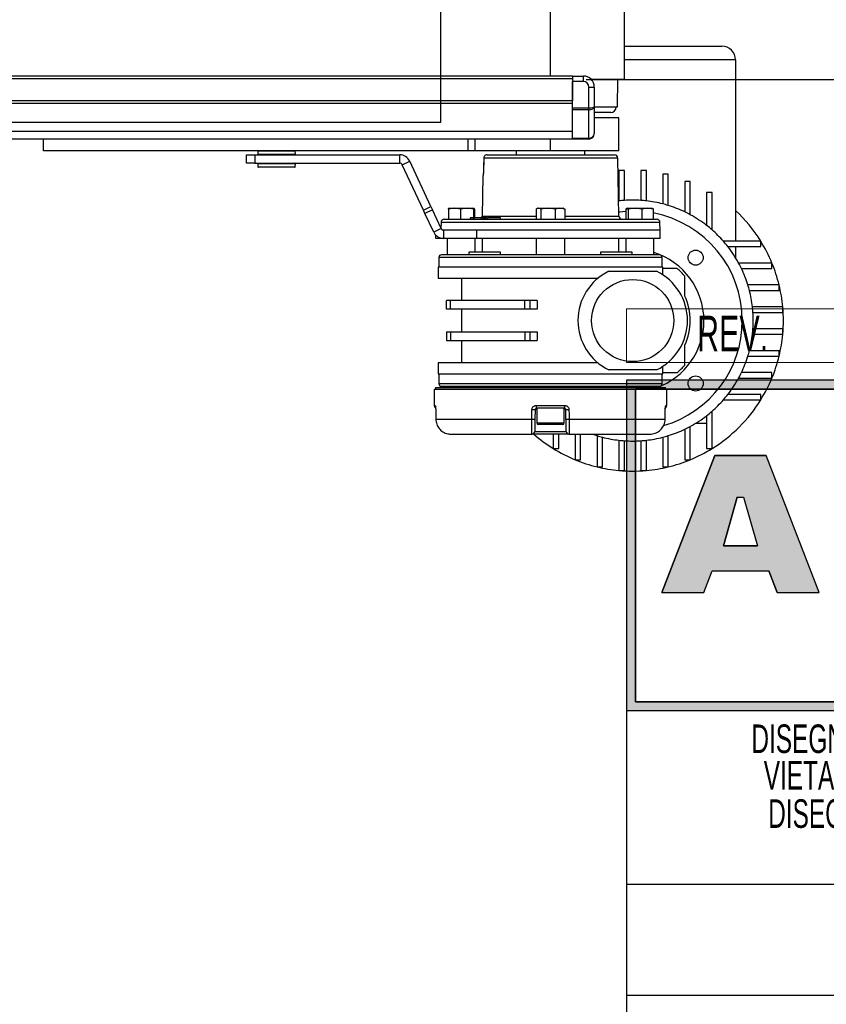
# Model space of a CAD drawing. Header units: millimetres. Extents: x 0 to 420, y 0 to 297.
# Tile 8 of 63: x 181 to 226, y 30 to 85. Entities that reach past the tile are written whole.
import ezdxf
from ezdxf.enums import TextEntityAlignment as Align

# ---------------------------------------------------------------- set-up
doc = ezdxf.new("R2010")
doc.units = ezdxf.units.MM
doc.layers.add('CARTIGLIO', color=140, linetype='Continuous')
doc.layers.add('QUOTE', color=174, linetype='Continuous')
doc.styles.add('SLDTEXTSTYLE0', font='TXT', dxfattribs={"width": 0.638298})
doc.styles.add('SLDTEXTSTYLE1', font='TXT', dxfattribs={"width": 0.675})
doc.styles.add('SLDTEXTSTYLE3', font='TXT', dxfattribs={"width": 0.75})
doc.dimstyles.new('SLDDIMSTYLE1', dxfattribs={"dimtxt": 3, "dimasz": 3, "dimexe": 0, "dimexo": 0.0625, "dimgap": 0.75, "dimtad": 1, "dimlfac": 6.521243, "dimrnd": 1e-09, "dimzin": 12, "dimdsep": 46, "dimtxsty": 'SLDTEXTSTYLE3', "dimsah": 1, "dimcen": 0.09, "dimadec": 0, "dimazin": 3, "dimtfac": 1, "dimtdec": 3, "dimtofl": 0, "dimtmove": 0, "dimatfit": 3, "dimfxl": 0, "dimfrac": 2, "dimtolj": 1, "dimtzin": 12, "dimarcsym": 0})

# ---------------------------------------------------------------- blocks, each defined once
blk = doc.blocks.new('SW_NOTE_0_16')
at = {"layer": 'CARTIGLIO', "color": 0, "insert": (21.073, 5.801), "char_height": 4.5, "attachment_point": 2, "style": 'SLDTEXTSTYLE1'}
blk.add_mtext('CONFIDENZIALE', dxfattribs=at)
blk = doc.blocks.new('SW_NOTE_0_17')
at = {"layer": 'CARTIGLIO', "color": 0, "insert": (28.043, 2.063), "char_height": 1.6, "attachment_point": 2, "style": 'SLDTEXTSTYLE0'}
blk.add_mtext('DISEGNO ESEGUITO CON CAD NON SONO AMMESSE VARIAZIONI', dxfattribs=at)
blk = doc.blocks.new('SW_NOTE_0_18')
at = {"layer": 'CARTIGLIO', "color": 0, "insert": (27.34, 2.063), "char_height": 1.6, "attachment_point": 2, "style": 'SLDTEXTSTYLE0'}
blk.add_mtext('VIETATO RIPRODURRE O COMUNICARNE A TERZI IL CONTENUTO.', dxfattribs=at)
blk = doc.blocks.new('SW_NOTE_0_21')
at = {"layer": 'CARTIGLIO', "color": 0, "char_height": 1.6, "attachment_point": 2, "style": 'SLDTEXTSTYLE0'}
for s, insert in [("DISEGNO DI PROPRIETA'", (10.277, 2.063)), ('ALUSIC srl', (25.451, 2.063)), (". A TERMINI DI LEGGE E'", (39.411, 2.063))]:
    blk.add_mtext(s, dxfattribs=dict(at, insert=insert))
blk = doc.blocks.new('SW_NOTE_0_27')
at = {"layer": 'CARTIGLIO', "color": 0, "insert": (2.34, 2.578), "char_height": 2, "attachment_point": 2, "style": 'SLDTEXTSTYLE0'}
blk.add_mtext('REV.', dxfattribs=at)
blk = doc.blocks.new('Cartiglio ALUSIC')
at = {"layer": 'CARTIGLIO'}
h = blk.add_hatch(color=256, dxfattribs=at)
h.paths.add_polyline_path([(113.971, 149.999), (113.971, 131.499), (158.971, 131.499), (158.971, 149.999)], flags=0)
h.paths.add_polyline_path([(114.471, 131.999), (114.471, 149.499), (158.471, 149.499), (158.471, 131.999)], flags=0)
h = blk.add_hatch(color=256, dxfattribs=at)
h.paths.add_polyline_path([(118.292, 138.106), (118.761, 139.321), (121.93, 139.321), (122.399, 138.106), (124.751, 138.106), (121.783, 145.792), (118.908, 145.792), (115.94, 138.106)], flags=0)
h.paths.add_polyline_path([(119.396, 140.722), (120.171, 143.455), (120.521, 143.455), (121.295, 140.722)], flags=0)
at = {"color": 161, "linetype": 'Continuous', "lineweight": 18}
for p, q in [((113.971, 150.999), (113.971, 153.999)), ((113.971, 153.999), (313.621, 153.999)), ((113.971, 150.999), (313.621, 150.999))]:
    blk.add_line(p, q, dxfattribs=at)
at = {"layer": 'CARTIGLIO'}
for p, q in [((113.971, 149.999), (113.971, 131.499)), ((113.971, 149.999), (113.971, 94.999)), ((173.971, 149.999), (113.971, 149.999)), ((158.971, 149.999), (113.971, 149.999)), ((113.971, 149.999), (113.971, 131.499)), ((113.971, 149.999), (113.971, 115.55)), ((114.471, 131.999), (114.471, 149.499)), ((114.471, 149.499), (114.471, 131.999)), ((114.471, 149.499), (158.471, 149.499)), ((158.471, 149.499), (114.471, 149.499)), ((118.908, 145.792), (115.94, 138.106)), ((115.94, 138.106), (118.908, 145.792)), ((121.783, 145.792), (118.908, 145.792)), ((118.908, 145.792), (121.783, 145.792)), ((124.751, 138.106), (121.783, 145.792)), ((124.751, 138.106), (121.783, 145.792)), ((119.396, 140.722), (120.171, 143.455)), ((120.171, 143.455), (119.396, 140.722)), ((120.171, 143.455), (120.521, 143.455)), ((120.171, 143.455), (120.521, 143.455)), ((120.521, 143.455), (121.295, 140.722)), ((120.521, 143.455), (121.295, 140.722)), ((121.295, 140.722), (119.396, 140.722)), ((119.396, 140.722), (121.295, 140.722)), ((118.292, 138.106), (118.761, 139.321)), ((118.292, 138.106), (118.761, 139.321)), ((118.761, 139.321), (121.93, 139.321)), ((118.761, 139.321), (121.93, 139.321)), ((122.399, 138.106), (121.93, 139.321)), ((121.93, 139.321), (122.399, 138.106)), ((115.94, 138.106), (118.292, 138.106)), ((115.94, 138.106), (118.292, 138.106)), ((122.399, 138.106), (124.751, 138.106)), ((122.399, 138.106), (124.751, 138.106)), ((158.471, 131.999), (114.471, 131.999)), ((114.471, 131.999), (158.471, 131.999)), ((113.971, 131.499), (158.971, 131.499)), ((113.971, 131.499), (173.971, 131.499)), ((173.971, 121.764), (113.971, 121.764)), ((173.971, 115.55), (113.971, 115.55))]:
    blk.add_line(p, q, dxfattribs=at)
at = {"layer": 'CARTIGLIO', "color": 140}
for name, p in [('SW_NOTE_0_27', (117.568, 151.037)), ('SW_NOTE_0_21', (118.971, 128.66)), ('SW_NOTE_0_18', (116.353, 126.614)), ('SW_NOTE_0_17', (115.636, 124.468)), ('SW_NOTE_0_16', (122.236, 115.468))]:
    blk.add_blockref(name, p, dxfattribs=at)
at = {"layer": 'CARTIGLIO', "color": 140, "style": 'SLDTEXTSTYLE0', "width": 0.638298}
for tag, height, p in [('AUTOATTR1', 3.5, (223.449, 133.7)), ('AUTOATTR2', 3.5, (221.929, 127.422)), ('AUTOATTR11', 3.5, (222.862, 121.411)), ('AUTOATTR8', 4, (219.244, 110.003)), ('AUTOATTR9', 4, (218.122, 100.423)), ('AUTOATTR0', 4, (249.033, 100.312))]:
    blk.add_attdef(tag, text='', height=height, dxfattribs=at).set_placement(p, align=Align.TOP_CENTER)
at = {"layer": 'CARTIGLIO', "color": 140}
for tag in ['AUTOATTR13', 'AUTOATTR12', 'AUTOATTR10', 'AUTOATTR7', 'AUTOATTR6', 'AUTOATTR5', 'AUTOATTR4', 'AUTOATTR3']:
    blk.add_attdef(tag, (0, 0), '', height=4, dxfattribs=at)
blk = doc.blocks.new('_D_2')
at = {"layer": 'QUOTE'}
for p, q in [((212.922, 128.014), (234.161, 128.014)), ((232.161, 128.014), (232.161, 82.011)), ((212.922, 82.011), (234.161, 82.011))]:
    blk.add_line(p, q, dxfattribs=at)
for points in [[(232.161, 128.014), (231.661, 125.014), (232.661, 125.014)], [(232.161, 82.011), (232.661, 85.011), (231.661, 85.011)]]:
    blk.add_solid(points, dxfattribs=at)
at = {"layer": 'QUOTE', "insert": (228.293, 101.687), "char_height": 3, "attachment_point": 1, "rotation": 90, "style": 'SLDTEXTSTYLE3'}
blk.add_mtext('300', dxfattribs=at)

msp = doc.modelspace()

# ---------------------------------------------------------------- linework, layer by layer
at = {"color": 7, "linetype": 'Continuous'}
for p, q in [((204.7882, 79.6337), (204.7882, 130.3909)), ((66.1643, 79.6337), (204.7882, 79.6337))]:
    msp.add_line(p, q, dxfattribs=at)
at = {"color": 7, "linetype": 'Continuous', "lineweight": 25}
for p, q in [((215.0623, 82.0106), (215.0623, 128.0141)), ((210.922, 82.2083), (210.922, 127.8163)), ((215.0623, 83.8806), (220.5061, 83.8806)), ((221.2728, 83.1139), (215.0623, 83.1139)), ((221.2728, 83.1139), (221.2728, 72.9624)), ((212.1488, 82.2083), (58.8038, 82.2083)), ((212.1488, 82.2083), (212.7622, 82.2083)), ((212.1488, 82.2083), (212.1488, 82.055)), ((212.7622, 81.9016), (212.7622, 82.2083)), ((212.1488, 82.055), (58.8038, 82.055)), ((212.1488, 82.055), (212.1488, 80.8282)), ((212.7622, 81.9016), (212.1488, 81.9016)), ((212.1488, 80.4317), (212.1488, 81.9016)), ((215.0623, 82.0106), (213.2133, 82.0106)), ((214.679, 80.4771), (214.6886, 82.0106)), ((213.0688, 81.5949), (213.3755, 81.5949)), ((213.0688, 80.4317), (213.0688, 81.5949)), ((213.3755, 81.5949), (213.3755, 80.4952)), ((212.1488, 80.8282), (58.8038, 80.8282)), ((212.1488, 80.6749), (58.8038, 80.6749)), ((212.1488, 80.4317), (213.0688, 80.4317)), ((212.1488, 80.3233), (212.1488, 80.4317)), ((213.0688, 80.3233), (212.1488, 80.3233)), ((212.1488, 78.7263), (212.1488, 80.3233)), ((213.0688, 80.4317), (213.0688, 80.3233)), ((213.0688, 78.7263), (213.0688, 80.3233)), ((213.3755, 80.4952), (213.3755, 78.9881)), ((213.3755, 80.4771), (214.679, 80.4771)), ((214.2956, 80.1704), (213.3755, 80.1704)), ((214.7556, 79.8637), (213.3755, 79.8637)), ((214.7556, 78.0236), (214.7556, 79.8637)), ((212.1488, 79.1013), (58.8038, 79.1013)), ((212.1488, 78.6814), (155.5423, 78.6814)), ((182.5532, 78.0236), (182.5532, 78.6814)), ((206.3217, 78.0236), (206.3217, 78.6814)), ((206.705, 78.0236), (206.705, 78.6814)), ((210.922, 78.0236), (210.922, 78.6814)), ((212.1488, 78.7263), (213.0688, 78.7263)), ((212.1488, 78.6814), (212.1488, 78.7263)), ((213.0688, 78.6814), (212.1488, 78.6814)), ((213.0688, 78.7263), (213.0688, 78.6814)), ((206.3217, 78.0236), (182.5532, 78.0236)), ((188.4538, 78.0236), (188.4538, 78.0198)), ((189.6789, 78.0198), (189.6789, 78.0236)), ((193.9064, 77.3335), (193.9064, 77.7936)), ((193.9064, 77.7936), (194.3665, 77.7936)), ((194.3665, 77.7936), (194.3665, 77.3335)), ((194.3665, 77.7936), (202.4863, 77.7936)), ((194.5453, 77.9945), (194.5368, 77.8335)), ((194.5368, 77.8335), (196.6496, 77.8335)), ((194.5623, 77.9945), (194.5453, 77.9945)), ((196.6412, 77.9945), (194.5623, 77.9945)), ((194.5841, 77.8012), (194.5675, 77.8012)), ((196.619, 77.8012), (194.5841, 77.8012)), ((194.6578, 77.8012), (194.6578, 77.7936)), ((196.5286, 77.7936), (196.5286, 77.8012)), ((196.6496, 77.8335), (196.6412, 77.9945)), ((202.4863, 77.3335), (202.4863, 77.7936)), ((206.705, 78.0236), (206.3217, 78.0236)), ((210.922, 78.0236), (206.705, 78.0236)), ((207.3723, 77.7928), (214.5012, 77.7928)), ((209.0052, 78.0236), (209.0052, 77.7928)), ((214.7556, 78.0236), (210.922, 78.0236)), ((212.8388, 77.7928), (212.8388, 78.0236)), ((194.3665, 77.3335), (193.9064, 77.3335)), ((194.3665, 77.3335), (202.4863, 77.3335)), ((194.5368, 77.2936), (194.5453, 77.1326)), ((196.6496, 77.2936), (194.5368, 77.2936)), ((194.5675, 77.3259), (196.619, 77.3259)), ((194.6578, 77.3335), (194.6578, 77.3259)), ((196.5286, 77.3259), (196.5286, 77.3335)), ((196.6412, 77.1326), (196.6496, 77.2936)), ((202.6253, 77.245), (203.0423, 77.4394)), ((203.8096, 74.7054), (202.6253, 77.245)), ((204.2265, 74.8998), (203.0423, 77.4394)), ((207.1879, 77.612), (207.1873, 77.6122)), ((214.6852, 77.612), (207.1879, 77.612)), ((214.7418, 74.37), (214.6852, 77.612)), ((194.5453, 77.1326), (196.6412, 77.1326)), ((194.5924, 77.1035), (194.5759, 77.1035)), ((196.6105, 77.1035), (194.5924, 77.1035)), ((207.1747, 76.9454), (207.1741, 76.9456)), ((214.7556, 76.9145), (214.7556, 75.2189)), ((215.0623, 76.9145), (214.7556, 76.9145)), ((215.0623, 75.2469), (215.0623, 76.9145)), ((215.9824, 76.9145), (215.9824, 75.2469)), ((216.2891, 76.9145), (215.9824, 76.9145)), ((216.2891, 75.2189), (216.2891, 76.9145)), ((217.2092, 76.7104), (217.2092, 75.0484)), ((217.5159, 76.7104), (217.2092, 76.7104)), ((217.5159, 74.9614), (217.5159, 76.7104)), ((207.1419, 76.6441), (207.1023, 74.37)), ((207.1446, 76.6441), (207.1419, 76.6441)), ((218.7426, 76.3104), (218.4359, 76.3104)), ((218.4359, 76.3104), (218.4359, 74.6011)), ((218.7426, 74.4446), (218.7426, 76.3104)), ((219.9694, 75.6818), (219.6627, 75.6818)), ((219.6627, 75.6818), (219.6627, 73.8429)), ((219.9694, 73.5898), (219.9694, 75.6818)), ((214.727, 75.2156), (214.7556, 75.2189)), ((203.8096, 74.7054), (204.2265, 74.8998)), ((203.8971, 74.5176), (203.8096, 74.7054)), ((204.3141, 74.712), (203.8971, 74.5176)), ((204.3856, 73.4699), (203.8971, 74.5176)), ((204.2265, 74.8998), (204.3141, 74.712)), ((204.8026, 73.6644), (204.3141, 74.712)), ((205.5482, 74.8026), (205.2072, 74.7627)), ((205.2072, 74.7627), (205.2072, 74.1892)), ((205.2318, 74.8026), (205.5482, 74.8026)), ((205.8891, 74.7627), (205.5482, 74.8026)), ((205.5482, 74.8026), (206.2546, 74.8026)), ((206.2546, 74.8026), (205.8891, 74.7627)), ((205.8891, 74.7627), (205.8891, 74.1892)), ((206.6202, 74.7627), (206.2546, 74.8026)), ((206.2546, 74.8026), (206.6448, 74.8026)), ((206.6202, 74.7627), (206.6202, 74.2659)), ((206.6448, 74.8026), (206.646, 74.8026)), ((206.6473, 74.8021), (206.646, 74.8026)), ((206.6694, 74.7627), (206.6694, 74.2659)), ((210.1217, 74.7627), (210.1217, 74.1892)), ((210.2143, 74.8026), (210.1764, 74.7888)), ((210.2143, 74.8026), (210.2502, 74.8026)), ((210.2502, 74.8026), (210.7789, 74.8026)), ((210.7789, 74.8026), (210.3787, 74.7627)), ((210.3787, 74.7627), (210.3787, 74.1892)), ((211.1791, 74.7627), (210.7789, 74.8026)), ((210.7789, 74.8026), (211.4507, 74.8026)), ((211.4507, 74.8026), (211.1791, 74.7627)), ((211.1791, 74.7627), (211.1791, 74.1892)), ((211.7224, 74.7627), (211.4507, 74.8026)), ((211.4507, 74.8026), (211.6298, 74.8026)), ((211.6676, 74.7888), (211.6298, 74.8026)), ((211.7224, 74.7627), (211.7224, 74.1892)), ((215.1417, 74.7627), (215.4583, 74.8026)), ((215.1417, 74.7627), (215.1417, 74.1892)), ((215.198, 74.8026), (215.1887, 74.7992)), ((215.2071, 74.8026), (215.6545, 74.8026)), ((215.6545, 74.8026), (215.2725, 74.7627)), ((215.2725, 74.7627), (215.2725, 74.1892)), ((216.0366, 74.7627), (215.6545, 74.8026)), ((215.6545, 74.8026), (216.3532, 74.8026)), ((216.3532, 74.8026), (216.0366, 74.7627)), ((216.0366, 74.7627), (216.0366, 74.1892)), ((216.6698, 74.7627), (216.3532, 74.8026)), ((216.3532, 74.8026), (216.6135, 74.8026)), ((216.6227, 74.7992), (216.6135, 74.8026)), ((216.6698, 74.7627), (216.6698, 74.1892)), ((204.7958, 74.0084), (204.7902, 73.6909)), ((217.0483, 74.0084), (204.7958, 74.0084)), ((204.9798, 74.1892), (216.8643, 74.1892)), ((206.4308, 74.2659), (206.4294, 74.1892)), ((206.4445, 74.2659), (206.4308, 74.2659)), ((206.4445, 74.2659), (206.4436, 74.1892)), ((206.5853, 74.2659), (206.4445, 74.2659)), ((206.5853, 74.2659), (206.5844, 74.1892)), ((206.6367, 74.2659), (206.5853, 74.2659)), ((206.6367, 74.2659), (206.6372, 74.1892)), ((207.0046, 74.2659), (206.6367, 74.2659)), ((207.0195, 74.2659), (207.0182, 74.1892)), ((207.0314, 74.2659), (207.0304, 74.1892)), ((207.1023, 74.37), (210.1217, 74.37)), ((207.1443, 74.2659), (207.1429, 74.1892)), ((207.158, 74.2659), (207.1443, 74.2659)), ((207.158, 74.2659), (207.1571, 74.1892)), ((207.2058, 74.2659), (207.158, 74.2659)), ((207.2058, 74.2659), (207.2049, 74.1892)), ((207.2823, 74.2659), (207.2058, 74.2659)), ((207.2823, 74.2659), (207.2836, 74.1892)), ((207.3891, 74.2659), (207.2823, 74.2659)), ((207.3891, 74.2659), (207.3903, 74.1892)), ((207.3927, 74.2659), (207.3891, 74.2659)), ((207.3941, 74.1892), (207.3927, 74.2659)), ((208.1189, 74.1892), (208.1175, 74.2659)), ((211.7224, 74.37), (214.7418, 74.37)), ((217.0558, 73.5758), (217.0483, 74.0084)), ((204.8026, 73.6644), (204.3856, 73.4699)), ((204.9416, 73.5758), (204.9189, 73.5758)), ((204.9416, 73.5758), (204.9416, 73.1158)), ((206.7781, 73.5758), (204.9416, 73.5758)), ((217.0558, 73.5758), (206.7745, 73.5758)), ((206.7781, 73.5758), (206.7781, 73.1158)), ((217.0558, 73.5758), (206.7781, 73.5758)), ((217.0558, 73.1158), (217.0558, 73.5758)), ((204.5067, 73.1158), (204.5067, 73.3022)), ((204.66, 73.1158), (204.5067, 73.1158)), ((204.66, 73.1901), (204.66, 73.1158)), ((204.9416, 73.1158), (204.66, 73.1158)), ((206.7781, 73.1158), (204.9416, 73.1158)), ((205.1332, 73.1158), (205.1332, 72.1957)), ((206.6973, 72.3491), (206.6973, 73.1158)), ((217.0558, 73.1158), (206.7781, 73.1158)), ((207.0978, 73.1158), (207.0978, 72.3491)), ((210.117, 73.1158), (210.117, 72.1957)), ((211.7271, 72.1957), (211.7271, 73.1158)), ((214.7462, 72.3491), (214.7462, 73.1158)), ((215.1467, 73.1158), (215.1467, 72.3491)), ((216.7108, 72.1957), (216.7108, 73.1158)), ((222.6887, 72.9624), (220.5967, 72.9624)), ((222.6887, 72.6558), (222.6887, 72.9624)), ((206.3536, 72.3491), (206.3536, 72.1957)), ((208.1171, 72.3491), (206.3536, 72.3491)), ((208.1171, 72.1957), (208.1171, 72.3491)), ((213.7269, 72.3491), (213.7269, 72.1957)), ((215.4904, 72.3491), (213.7269, 72.3491)), ((215.4904, 72.1957), (215.4904, 72.3491)), ((220.8499, 72.6558), (222.6887, 72.6558)), ((221.2728, 72.6558), (221.2728, 72.0449)), ((204.6732, 72.0424), (204.6732, 71.5057)), ((217.1708, 72.0424), (204.6732, 72.0424)), ((217.1708, 71.5057), (217.1708, 72.0424)), ((223.3174, 71.7357), (221.4515, 71.7357)), ((223.3174, 71.429), (223.3174, 71.7357)), ((204.6349, 71.5057), (204.6349, 70.8923)), ((217.2092, 71.5057), (204.6349, 71.5057)), ((214.1855, 71.2757), (216.8592, 71.2757)), ((217.2092, 71.0768), (217.2092, 71.5057)), ((221.6081, 71.429), (223.3174, 71.429)), ((204.6349, 70.8923), (213.5842, 70.8923)), ((205.9383, 70.8923), (205.9383, 69.6349)), ((223.7174, 70.5089), (221.9683, 70.5089)), ((222.0553, 70.2022), (223.7174, 70.2022)), ((223.7174, 70.2022), (223.7174, 70.5089)), ((205.0949, 69.1442), (205.0949, 69.6349)), ((205.3222, 69.6349), (205.0949, 69.6349)), ((205.3222, 69.1442), (205.3222, 69.6349)), ((209.4838, 69.6349), (205.3222, 69.6349)), ((209.4838, 69.1442), (209.4838, 69.6349)), ((209.7603, 69.6349), (209.4838, 69.6349)), ((209.7603, 69.6349), (209.7603, 69.1442)), ((210.168, 69.6349), (209.7603, 69.6349)), ((210.168, 69.6349), (210.168, 69.1442)), ((205.3222, 69.1442), (205.0949, 69.1442)), ((209.4838, 69.1442), (205.3222, 69.1442)), ((205.9383, 69.1442), (205.9383, 67.8867)), ((209.7603, 69.1442), (209.4838, 69.1442)), ((210.168, 69.1442), (209.7603, 69.1442)), ((223.9214, 69.2822), (222.2258, 69.2822)), ((222.2538, 68.9755), (223.9214, 68.9755)), ((223.9214, 68.9755), (223.9214, 69.2822)), ((205.0949, 67.8867), (205.0949, 67.396)), ((205.0949, 67.8867), (205.3222, 67.8867)), ((205.3222, 67.8867), (205.3222, 67.396)), ((205.3222, 67.8867), (209.4838, 67.8867)), ((209.4838, 67.8867), (209.4838, 67.396)), ((209.4838, 67.8867), (209.7603, 67.8867)), ((209.7603, 67.8867), (209.7603, 67.396)), ((209.7603, 67.8867), (210.168, 67.8867)), ((210.168, 67.8867), (210.168, 67.396)), ((223.9214, 68.0554), (222.2538, 68.0554)), ((223.9214, 67.7487), (223.9214, 68.0554)), ((205.0949, 67.396), (205.3222, 67.396)), ((205.3222, 67.396), (209.4838, 67.396)), ((205.9383, 67.396), (205.9383, 66.1386)), ((209.4838, 67.396), (209.7603, 67.396)), ((209.7603, 67.396), (210.168, 67.396)), ((222.2258, 67.7487), (223.9214, 67.7487)), ((223.7174, 66.8287), (222.0553, 66.8287)), ((223.7174, 66.522), (223.7174, 66.8287)), ((221.9683, 66.522), (223.7174, 66.522)), ((204.6349, 66.1386), (204.6349, 65.5252)), ((213.5842, 66.1386), (204.6349, 66.1386)), ((216.8592, 65.7552), (214.1855, 65.7552)), ((217.2092, 65.5252), (217.2092, 65.9541)), ((204.6349, 65.5252), (210.922, 65.5252)), ((204.6732, 65.5252), (204.6732, 64.9885)), ((210.922, 65.5252), (217.2092, 65.5252)), ((217.1708, 64.9885), (217.1708, 65.5252)), ((221.4515, 65.2952), (223.3174, 65.2952)), ((223.3174, 65.6019), (221.6081, 65.6019)), ((223.3174, 65.2952), (223.3174, 65.6019)), ((204.4055, 64.6818), (204.4136, 63.7604)), ((204.4055, 64.6818), (217.4385, 64.6818)), ((204.4815, 64.7585), (204.4815, 64.6818)), ((204.4815, 64.7585), (217.3625, 64.7585)), ((204.6732, 64.9885), (217.1708, 64.9885)), ((205.1332, 64.8352), (205.1332, 64.7585)), ((206.3536, 64.8352), (206.3536, 64.7585)), ((208.1171, 64.7585), (208.1171, 64.8352)), ((210.117, 64.8352), (210.117, 64.7585)), ((211.7271, 64.7585), (211.7271, 64.8352)), ((213.7269, 64.8352), (213.7269, 64.7585)), ((215.4904, 64.7585), (215.4904, 64.8352)), ((216.7108, 64.7585), (216.7108, 64.8352)), ((217.3625, 64.6818), (217.3625, 64.7585)), ((217.4305, 63.7604), (217.4385, 64.6818)), ((220.5967, 64.0684), (222.6887, 64.0684)), ((222.6887, 64.3751), (220.8499, 64.3751)), ((222.6887, 64.0684), (222.6887, 64.3751)), ((204.4136, 63.7604), (204.4629, 63.7604)), ((204.4965, 63.5339), (204.4984, 63.5344)), ((204.4977, 63.5336), (204.504, 62.9875)), ((210.0644, 63.5331), (210.0549, 62.9863)), ((210.1553, 63.5331), (210.0644, 63.5331)), ((210.1222, 63.7604), (211.7218, 63.7604)), ((211.703, 63.6084), (210.1411, 63.6084)), ((210.1553, 63.6084), (210.1553, 62.7803)), ((211.6888, 62.7803), (211.6888, 63.6084)), ((211.7796, 63.5331), (211.6888, 63.5331)), ((211.7892, 62.9863), (211.7796, 63.5331)), ((217.34, 62.9869), (217.3464, 63.5336)), ((217.3456, 63.5344), (217.3475, 63.5339)), ((217.3811, 63.7604), (217.4305, 63.7604)), ((219.9694, 61.3491), (219.9694, 63.4411)), ((204.504, 62.9872), (204.504, 62.9869)), ((204.5049, 62.9877), (209.8769, 62.9877)), ((211.9672, 62.9877), (217.3392, 62.9877)), ((219.6627, 63.1879), (219.6627, 61.3491)), ((210.1553, 62.7803), (211.6735, 62.7803)), ((211.5967, 62.6883), (210.2473, 62.6883)), ((211.6735, 62.7803), (211.6888, 62.7803)), ((218.4359, 62.4298), (218.4359, 60.7204)), ((218.7426, 60.7204), (218.7426, 62.5863)), ((219.0518, 62.765), (219.6627, 62.765)), ((205.3587, 62.1516), (209.8896, 62.1516)), ((211.9544, 62.1516), (209.8896, 62.1516)), ((210.0429, 62.3023), (211.8011, 62.3023)), ((211.0754, 62.1516), (211.0754, 61.3491)), ((211.3821, 61.3491), (211.3821, 62.1516)), ((211.9544, 62.1516), (216.4854, 62.1516)), ((212.3021, 62.1516), (212.3021, 60.7204)), ((212.6088, 60.7204), (212.6088, 62.1516)), ((213.5289, 62.0695), (213.5289, 60.3204)), ((213.8356, 60.3204), (213.8356, 61.9825)), ((214.7556, 61.812), (214.7556, 60.1164)), ((215.0623, 60.1164), (215.0623, 61.784)), ((215.9824, 61.784), (215.9824, 60.1164)), ((216.2891, 60.1164), (216.2891, 61.812)), ((217.2092, 61.9825), (217.2092, 60.3204)), ((217.5159, 60.3204), (217.5159, 62.0695)), ((211.0754, 61.3491), (211.3821, 61.3491)), ((219.6627, 61.3491), (219.9694, 61.3491)), ((212.3021, 60.7204), (212.6088, 60.7204)), ((218.4359, 60.7204), (218.7426, 60.7204)), ((213.5289, 60.3204), (213.8356, 60.3204)), ((214.7556, 60.1164), (215.0623, 60.1164)), ((215.9824, 60.1164), (216.2891, 60.1164)), ((217.2092, 60.3204), (217.5159, 60.3204))]:
    msp.add_line(p, q, dxfattribs=at)
at = {"color": 7, "linetype": 'Continuous', "lineweight": 25, "flags": 128}
for points in [[(207.1873, 77.6122), (207.1781, 77.1456), (207.1741, 76.9456)], [(207.1879, 77.612), (207.1848, 77.4587), (207.1747, 76.9454)], [(214.7378, 74.5989), (214.805, 74.6071), (215.1417, 74.6374)], [(204.4977, 63.5336), (204.4967, 63.5338), (204.4965, 63.5339)], [(204.4984, 63.5344), (204.502, 63.2278), (204.5049, 62.9877)], [(209.8769, 62.9877), (209.8824, 63.2943), (209.8867, 63.5344)], [(211.9574, 63.5344), (211.9628, 63.2278), (211.9672, 62.9877)], [(217.3392, 62.9877), (217.3428, 63.2943), (217.3456, 63.5344)], [(217.3475, 63.5339), (217.3473, 63.5338), (217.3463, 63.5336)], [(204.504, 62.9869), (204.5031, 62.9871), (204.5049, 62.9877)], [(217.3392, 62.9877), (217.3409, 62.9871), (217.34, 62.9869)]]:
    msp.add_lwpolyline(points, dxfattribs=at)
at = {"color": 7, "linetype": 'Continuous', "lineweight": 25}
for centre, radius in [((219.0464, 72.0395), 0.4217), ((215.5224, 68.5154), 2.3002), ((219.0464, 64.9914), 0.4217)]:
    msp.add_circle(centre, radius, dxfattribs=at)
for centre, radius, start, end in [((220.5061, 83.1139), 0.7667, 0, 90), ((212.7622, 81.5949), 0.6134, 0, 90), ((212.7622, 81.5949), 0.3067, 0, 90), ((214.2956, 80.4771), 0.3067, 270, 0), ((213.0688, 78.9881), 0.3067, 270, 0), ((194.5675, 77.8319), 0.0307, 177, 270), ((194.5759, 77.9929), 0.0307, 90, 177), ((196.6105, 77.9929), 0.0307, 3, 90), ((196.619, 77.8319), 0.0307, 270, 3), ((202.4863, 77.1802), 0.6134, 25, 90), ((214.5012, 77.6088), 0.184, 1, 90), ((194.5675, 77.2952), 0.0307, 90, 183), ((196.619, 77.2952), 0.0307, 357, 90), ((202.4863, 77.1802), 0.1533, 25, 90), ((194.5759, 77.1342), 0.0307, 183, 270), ((196.6105, 77.1342), 0.0307, 270, 357), ((207.2213, 76.6427), 0.0767, 153.89756, 179.00172), ((215.5224, 68.5154), 6.7472, 93.90956, 96.52498), ((215.5224, 68.5154), 6.7472, 86.09044, 93.90956), ((215.5224, 68.5154), 6.7472, 83.47502, 86.09044), ((215.5224, 68.5154), 6.7472, 75.52249, 83.47502), ((215.5224, 68.5154), 6.7472, 72.8152, 75.52249), ((215.5224, 68.5154), 6.1338, 0, 79.21865), ((215.5224, 68.5154), 6.7472, 64.417, 72.8152), ((215.5224, 68.5154), 6.7472, 61.49257, 64.417), ((215.5224, 68.5154), 6.7472, 52.1471, 61.49257), ((215.5224, 68.5154), 8.434, 31.82137, 47.01411), ((204.9798, 74.0052), 0.184, 90, 179), ((206.9183, 74.3732), 0.184, 324.31467, 359), ((214.9258, 74.3732), 0.184, 181, 270), ((216.8643, 74.0052), 0.184, 1, 90), ((215.5224, 68.5154), 6.7472, 48.76942, 52.1471), ((215.5224, 68.5154), 6.7472, 41.23058, 48.76942), ((215.5224, 68.5154), 6.7472, 37.8529, 41.23058), ((215.5224, 68.5154), 8.434, 22.44635, 31.82137), ((215.5224, 68.5154), 3.987, 0, 72.65786), ((215.5224, 68.5154), 6.7472, 28.50743, 37.8529), ((204.8266, 72.0424), 0.1533, 90, 180), ((217.0175, 72.0424), 0.1533, 0, 90), ((215.5224, 68.5154), 6.7472, 25.583, 28.50743), ((215.5224, 68.5154), 8.434, 13.67202, 22.44635), ((215.5224, 68.5154), 3.0669, 115.84193, 244.15807), ((215.5224, 68.5154), 3.0669, 295.84193, 64.15807), ((215.5224, 68.5154), 3.8336, 40.5358, 49.4642), ((215.5224, 68.5154), 6.7472, 17.1848, 25.583), ((215.5224, 68.5154), 6.7472, 14.47751, 17.1848), ((215.5224, 68.5154), 6.7472, 6.52498, 14.47751), ((215.5224, 68.5154), 8.434, 5.21591, 13.67202), ((215.5224, 68.5154), 3.2202, 334.79123, 25.20877), ((215.5224, 68.5154), 6.7472, 3.90956, 6.52498), ((215.5224, 68.5154), 6.7472, 356.09044, 3.90956), ((215.5224, 68.5154), 8.434, 354.78409, 5.21591), ((215.5224, 68.5154), 3.987, 289.55721, 0), ((215.5224, 68.5154), 6.1338, 286.40326, 0), ((215.5224, 68.5154), 6.7472, 353.47502, 356.09044), ((215.5224, 68.5154), 6.7472, 345.52249, 353.47502), ((215.5224, 68.5154), 8.434, 346.32798, 354.78409), ((215.5224, 68.5154), 6.7472, 342.8152, 345.52249), ((215.5224, 68.5154), 6.7472, 334.417, 342.8152), ((215.5224, 68.5154), 8.434, 337.55365, 346.32798), ((215.5224, 68.5154), 3.8336, 310.5358, 319.4642), ((215.5224, 68.5154), 6.7472, 322.1471, 331.49257), ((215.5224, 68.5154), 6.7472, 331.49257, 334.417), ((215.5224, 68.5154), 8.434, 328.17863, 337.55365), ((204.8266, 64.9885), 0.1533, 180, 270), ((217.0175, 64.9885), 0.1533, 270, 0), ((215.5224, 68.5154), 6.7472, 311.23058, 318.76942), ((215.5224, 68.5154), 8.434, 301.82137, 328.17863), ((215.5224, 68.5154), 6.7472, 318.76942, 322.1471), ((204.5669, 63.7618), 0.1533, 180.5, 239.65626), ((204.6171, 63.7617), 0.1542, 180.48393, 208.01759), ((210.0056, 67.5303), 3.9976, 268.29489, 270.84236), ((210.4447, 63.7232), 0.3246, 173.42125, 200.71187), ((211.3993, 63.7232), 0.3246, 339.28813, 6.57875), ((211.8384, 67.5303), 3.9976, 269.15764, 271.70511), ((217.2771, 63.7618), 0.1533, 300.2955, 359.5), ((217.2269, 63.7617), 0.1542, 332.08699, 359.516), ((215.5224, 68.5154), 6.7472, 307.8529, 311.23058), ((209.9959, 66.9798), 3.9939, 268.29254, 270.84593), ((211.8481, 66.9798), 3.9939, 269.15407, 271.70746), ((215.5224, 68.5154), 6.7472, 298.50743, 307.8529), ((210.2473, 62.7803), 0.092, 180, 270), ((211.5967, 62.7803), 0.092, 270, 0), ((215.5224, 68.5154), 6.7472, 287.1848, 295.583), ((215.5224, 68.5154), 6.7472, 295.583, 298.50743), ((209.8896, 62.305), 0.1533, 270, 359), ((215.5224, 68.5154), 8.434, 228.98567, 238.17863), ((211.9544, 62.305), 0.1533, 181, 270), ((215.5224, 68.5154), 6.7472, 250.59296, 252.8152), ((215.5224, 68.5154), 6.7472, 252.8152, 255.52249), ((215.5224, 68.5154), 6.7472, 255.52249, 263.47502), ((215.5224, 68.5154), 6.7472, 263.47502, 266.09044), ((215.5224, 68.5154), 6.7472, 266.09044, 273.90956), ((215.5224, 68.5154), 6.7472, 273.90956, 276.52498), ((215.5224, 68.5154), 6.7472, 276.52498, 284.47751), ((215.5224, 68.5154), 6.7472, 284.47751, 287.1848), ((215.5224, 68.5154), 8.434, 238.17863, 247.55365), ((215.5224, 68.5154), 8.434, 292.44635, 301.82137), ((215.5224, 68.5154), 8.434, 247.55365, 256.32798), ((215.5224, 68.5154), 8.434, 283.67202, 292.44635), ((215.5224, 68.5154), 8.434, 256.32798, 264.78409), ((215.5224, 68.5154), 8.434, 264.78409, 275.21591), ((215.5224, 68.5154), 8.434, 275.21591, 283.67202)]:
    msp.add_arc(centre, radius, start, end, dxfattribs=at)
for centre, ratio in [((213.0688, 80.4952), 0.2071068), ((213.0688, 80.4952), 0.5606602), ((213.0688, 78.9881), 0.8535534)]:
    msp.add_ellipse(centre, major_axis=(0.3067, 0), ratio=ratio, start_param=4.712389, end_param=6.2831853, dxfattribs=at)
for points, knots in [([(207.3723, 77.7928), (207.3515, 77.7908), (207.3097, 77.7866), (207.2541, 77.7544), (207.2124, 77.7071), (207.1913, 77.6565), (207.1888, 77.6239), (207.1879, 77.612)], [0, 0, 0, 0, 0.2189584, 0.4381181, 0.6570378, 0.8747776, 1, 1, 1, 1]), ([(207.1747, 76.9454), (207.1736, 76.9111), (207.1713, 76.8422), (207.1635, 76.7515), (207.1547, 76.6835), (207.148, 76.6488), (207.1455, 76.6454), (207.1446, 76.6441)], [0, 0, 0, 0, 0.2140331, 0.4289877, 0.6464901, 0.8661248, 1, 1, 1, 1]), ([(207.1741, 76.9456), (207.174, 76.944), (207.1737, 76.9072), (207.1699, 76.8338), (207.1618, 76.7418), (207.1548, 76.6908), (207.1505, 76.6704), (207.1506, 76.6708), (207.1507, 76.671)], [0, 0, 0, 0, 0.0115449, 0.2765138, 0.5475708, 0.8217766, 0.9533142, 1, 1, 1, 1]), ([(205.2072, 74.7627), (205.2077, 74.764), (205.2158, 74.7884), (205.224, 74.7957), (205.2318, 74.8026)], [0, 0, 0, 0, 0.0529743, 1, 1, 1, 1]), ([(206.6448, 74.8026), (206.637, 74.7957), (206.6287, 74.7884), (206.6206, 74.764), (206.6202, 74.7627)], [0, 0, 0, 0, 0.9470257, 1, 1, 1, 1]), ([(206.6694, 74.7627), (206.6677, 74.7676), (206.6596, 74.7915), (206.6513, 74.7977), (206.6448, 74.8026)], [0, 0, 0, 0, 0.20618569, 1, 1, 1, 1]), ([(210.2502, 74.8026), (210.216, 74.7977), (210.1728, 74.7915), (210.1304, 74.7676), (210.1217, 74.7627)], [0, 0, 0, 0, 0.7938143, 1, 1, 1, 1]), ([(210.3787, 74.7627), (210.3765, 74.764), (210.3341, 74.7884), (210.291, 74.7957), (210.2502, 74.8026)], [0, 0, 0, 0, 0.0529743, 1, 1, 1, 1]), ([(211.6661, 74.7812), (211.6827, 74.7782), (211.7016, 74.7749), (211.7201, 74.764), (211.7224, 74.7627)], [0, 0, 0, 0, 0.879011, 1, 1, 1, 1]), ([(215.2071, 74.8026), (215.1897, 74.7977), (215.1677, 74.7915), (215.1461, 74.7676), (215.1417, 74.7627)], [0, 0, 0, 0, 0.79381431, 1, 1, 1, 1]), ([(215.2725, 74.7627), (215.2714, 74.764), (215.2498, 74.7884), (215.2279, 74.7957), (215.2071, 74.8026)], [0, 0, 0, 0, 0.0529743, 1, 1, 1, 1]), ([(216.6226, 74.792), (216.6373, 74.787), (216.6531, 74.7817), (216.6686, 74.764), (216.6698, 74.7627)], [0, 0, 0, 0, 0.9265159, 1, 1, 1, 1]), ([(207.1167, 74.2659), (207.0984, 74.2659), (207.0671, 74.2659), (207.042, 74.2659), (207.0314, 74.2659)], [0, 0, 0, 0, 0.58179951, 1, 1, 1, 1]), ([(208.112, 74.2659), (208.1139, 74.2659), (208.1227, 74.2659), (208.0857, 74.2659), (207.9999, 74.2659), (207.8625, 74.2659), (207.7036, 74.2659), (207.5513, 74.2659), (207.4658, 74.2659), (207.4332, 74.2659)], [0, 0, 0, 0, 0.04428127, 0.21678875, 0.39040225, 0.53936307, 0.71183047, 0.88981697, 1, 1, 1, 1]), ([(206.6119, 72.1957), (206.431, 72.1957), (206.0689, 72.1957), (205.629, 72.1957), (205.2739, 72.1957), (205.0186, 72.1957), (204.8567, 72.1957), (204.8366, 72.1957), (204.8266, 72.1957)], [0, 0, 0, 0, 0.1666184, 0.3334012, 0.5, 0.6666141, 0.8334009, 1, 1, 1, 1]), ([(215.2322, 72.1957), (215.037, 72.1957), (214.6466, 72.1957), (213.9776, 72.1957), (213.2615, 72.1957), (212.5041, 72.1957), (211.7199, 72.1957), (210.922, 72.1957), (210.1241, 72.1957), (209.3399, 72.1957), (208.5825, 72.1957), (207.8664, 72.1957), (207.1974, 72.1957), (206.807, 72.1957), (206.6119, 72.1957)], [0, 0, 0, 0, 0.083309, 0.1667004, 0.25, 0.3333072, 0.4167006, 0.5, 0.5833073, 0.6667007, 0.75, 0.8333073, 0.9166947, 1, 1, 1, 1]), ([(217.0175, 72.1957), (217.0074, 72.1957), (216.9874, 72.1957), (216.8254, 72.1957), (216.5701, 72.1957), (216.215, 72.1957), (215.7751, 72.1957), (215.4131, 72.1957), (215.2322, 72.1957)], [0, 0, 0, 0, 0.1666145, 0.3334013, 0.5000001, 0.6666146, 0.8333895, 1, 1, 1, 1]), ([(218.0139, 71.429), (217.7558, 71.429), (217.4948, 71.429), (217.2122, 71.429), (217.2092, 71.429)], [0, 0, 0, 0, 0.989172, 1, 1, 1, 1]), ([(218.4359, 69.887), (218.4359, 70.0794), (218.4359, 70.4659), (218.4359, 70.8261), (218.4359, 71.007)], [0, 0, 0, 0, 0.4978886, 1, 1, 1, 1]), ([(218.4359, 66.0239), (218.4359, 66.2034), (218.4359, 66.5636), (218.4359, 66.95), (218.4359, 67.1439)], [0, 0, 0, 0, 0.4983885, 1, 1, 1, 1]), ([(217.2092, 65.6019), (217.3934, 65.6019), (217.6685, 65.6019), (217.9282, 65.6019), (218.0139, 65.6019)], [0, 0, 0, 0, 0.6700494, 1, 1, 1, 1]), ([(204.8266, 64.8352), (204.8328, 64.8352), (204.8454, 64.8352), (204.9458, 64.8352), (205.1027, 64.8352), (205.3398, 64.8352), (205.6715, 64.8352), (206.102, 64.8352), (206.4442, 64.8352), (206.6119, 64.8352)], [0, 0, 0, 0, 0.1317433, 0.262786, 0.3924492, 0.520097, 0.6857693, 0.8459772, 1, 1, 1, 1]), ([(206.6119, 64.8352), (206.7918, 64.8352), (207.1588, 64.8352), (207.7953, 64.8352), (208.44, 64.8352), (209.073, 64.8352), (209.673, 64.8352), (210.2925, 64.8352), (210.922, 64.8352), (211.5515, 64.8352), (212.1711, 64.8352), (212.7711, 64.8352), (213.4041, 64.8352), (214.0487, 64.8352), (214.6852, 64.8352), (215.0523, 64.8352), (215.2322, 64.8352)], [0, 0, 0, 0, 0.0770186, 0.1571228, 0.2399515, 0.3037754, 0.368607, 0.4341283, 0.5, 0.5658717, 0.631393, 0.6962246, 0.7600485, 0.8428847, 0.9229886, 1, 1, 1, 1]), ([(215.2322, 64.8352), (215.3999, 64.8352), (215.7421, 64.8352), (216.1726, 64.8352), (216.5043, 64.8352), (216.7413, 64.8352), (216.8983, 64.8352), (216.9987, 64.8352), (217.0112, 64.8352), (217.0175, 64.8352)], [0, 0, 0, 0, 0.1540372, 0.3142456, 0.479903, 0.6075508, 0.737214, 0.8682567, 1, 1, 1, 1]), ([(204.4629, 63.7604), (204.4663, 63.7578), (204.4732, 63.7527), (204.4837, 63.7126), (204.4924, 63.6535), (204.4973, 63.59), (204.4981, 63.5492), (204.4984, 63.5344)], [0, 0, 0, 0, 0.2219122, 0.4427502, 0.6617521, 0.8773894, 1, 1, 1, 1]), ([(204.4816, 63.6947), (204.4817, 63.6945), (204.4819, 63.6937), (204.4846, 63.6824), (204.4887, 63.657), (204.4928, 63.6224), (204.494, 63.5944), (204.4945, 63.584)], [0, 0, 0, 0, 0.101693, 0.2710065, 0.5153563, 0.819573, 1, 1, 1, 1]), ([(204.4945, 63.584), (204.4952, 63.5739), (204.4963, 63.5578), (204.4962, 63.5405), (204.4961, 63.534)], [0, 0, 0, 0, 0.6215832, 1, 1, 1, 1]), ([(209.8867, 63.5344), (209.8897, 63.56), (209.8958, 63.6114), (209.9371, 63.6792), (209.9971, 63.7303), (210.0626, 63.7567), (210.1056, 63.7594), (210.1222, 63.7604)], [0, 0, 0, 0, 0.211904, 0.4248641, 0.6410447, 0.8611821, 1, 1, 1, 1]), ([(210.1411, 63.6084), (210.1356, 63.6081), (210.1216, 63.6072), (210.1004, 63.5984), (210.081, 63.5815), (210.0674, 63.559), (210.0654, 63.5416), (210.0644, 63.5331)], [0, 0, 0, 0, 0.1400162, 0.3632789, 0.5814764, 0.7930201, 1, 1, 1, 1]), ([(211.7796, 63.5331), (211.7793, 63.538), (211.7782, 63.5517), (211.7693, 63.573), (211.7519, 63.5925), (211.729, 63.6058), (211.7117, 63.6075), (211.703, 63.6084)], [0, 0, 0, 0, 0.11947659, 0.33202034, 0.55185939, 0.77576469, 1, 1, 1, 1]), ([(211.7218, 63.7604), (211.7485, 63.7578), (211.8017, 63.7527), (211.8726, 63.7126), (211.926, 63.6535), (211.9531, 63.59), (211.9562, 63.5492), (211.9574, 63.5344)], [0, 0, 0, 0, 0.2219122, 0.4427502, 0.6617521, 0.8773894, 1, 1, 1, 1]), ([(217.3456, 63.5344), (217.3463, 63.56), (217.3478, 63.6114), (217.3549, 63.6792), (217.3643, 63.7303), (217.3736, 63.7567), (217.379, 63.7594), (217.3811, 63.7604)], [0, 0, 0, 0, 0.211904, 0.4248641, 0.6410447, 0.8611821, 1, 1, 1, 1]), ([(217.3477, 63.534), (217.3477, 63.537), (217.3476, 63.5515), (217.3485, 63.5653), (217.3492, 63.5763)], [0, 0, 0, 0, 0.205893, 1, 1, 1, 1]), ([(217.3492, 63.5763), (217.3496, 63.5871), (217.3508, 63.6179), (217.3553, 63.6571), (217.3598, 63.6847), (217.3626, 63.6953), (217.3623, 63.6943), (217.3622, 63.6941)], [0, 0, 0, 0, 0.1769385, 0.5046387, 0.7707962, 0.9479323, 1, 1, 1, 1]), ([(204.5049, 62.9877), (204.5152, 62.8937), (204.5358, 62.706), (204.6826, 62.4565), (204.8973, 62.2675), (205.1362, 62.1663), (205.295, 62.1558), (205.3587, 62.1516)], [0, 0, 0, 0, 0.2128736, 0.4254625, 0.6392063, 0.8554982, 1, 1, 1, 1]), ([(209.8896, 62.1516), (209.8866, 62.1612), (209.8807, 62.1803), (209.8754, 62.3297), (209.8733, 62.5487), (209.8742, 62.7826), (209.8762, 62.9327), (209.8769, 62.9877)], [0, 0, 0, 0, 0.2198289, 0.439994, 0.6588493, 0.8749667, 1, 1, 1, 1]), ([(210.0549, 62.9863), (210.0541, 62.9413), (210.0519, 62.8185), (210.0486, 62.627), (210.0455, 62.4478), (210.0433, 62.3257), (210.043, 62.3101), (210.0429, 62.3023)], [0, 0, 0, 0, 0.1247127, 0.3404265, 0.5591887, 0.7796235, 1, 1, 1, 1]), ([(211.8011, 62.3023), (211.8011, 62.3057), (211.8009, 62.3143), (211.7995, 62.397), (211.7968, 62.5516), (211.7932, 62.7557), (211.7905, 62.9094), (211.7892, 62.9863)], [0, 0, 0, 0, 0.14488136, 0.36155244, 0.57533965, 0.78764269, 1, 1, 1, 1]), ([(211.9672, 62.9877), (211.9683, 62.8937), (211.9705, 62.706), (211.9703, 62.4565), (211.967, 62.2675), (211.9614, 62.1663), (211.9564, 62.1558), (211.9544, 62.1516)], [0, 0, 0, 0, 0.2128736, 0.4254625, 0.6392063, 0.8554982, 1, 1, 1, 1]), ([(216.4854, 62.1516), (216.5825, 62.1612), (216.7768, 62.1803), (217.0352, 62.3297), (217.2281, 62.5487), (217.3247, 62.7826), (217.3353, 62.9327), (217.3392, 62.9877)], [0, 0, 0, 0, 0.2198289, 0.439994, 0.6588493, 0.8749667, 1, 1, 1, 1])]:
    msp.add_open_spline(points, degree=3, knots=knots, dxfattribs=at)
for points in [[(204.3856, 73.4699), (204.4145, 73.4194), (204.4722, 73.3182), (204.6081, 73.2057), (204.7675, 73.1301), (204.8835, 73.1206), (204.9416, 73.1158)], [(204.8026, 73.6644), (204.8098, 73.6517), (204.8242, 73.6264), (204.8582, 73.5983), (204.898, 73.5794), (204.9271, 73.577), (204.9416, 73.5758)]]:
    msp.add_open_spline(points, degree=3, dxfattribs=at)

# ---------------------------------------------------------------- block references
at = {"layer": 'CARTIGLIO'}
msp.add_blockref('Cartiglio ALUSIC', (101.2063, -84.828), dxfattribs=at)

# ---------------------------------------------------------------- dimensions: what is measured, and where the dimension line sits
at = {"layer": 'QUOTE'}
dim = msp.add_linear_dim(base=(229.7793, 82.0106), p1=(210.922, 128.0141), p2=(210.922, 82.0106), angle=90, dimstyle='SLDDIMSTYLE1', dxfattribs=at)
dim.commit()
dim.dimension.update_dxf_attribs({"geometry": '_D_2', "text_midpoint": (229.7793, 105.0123), "dimtype": 160})

doc.saveas('drawing.dxf')
